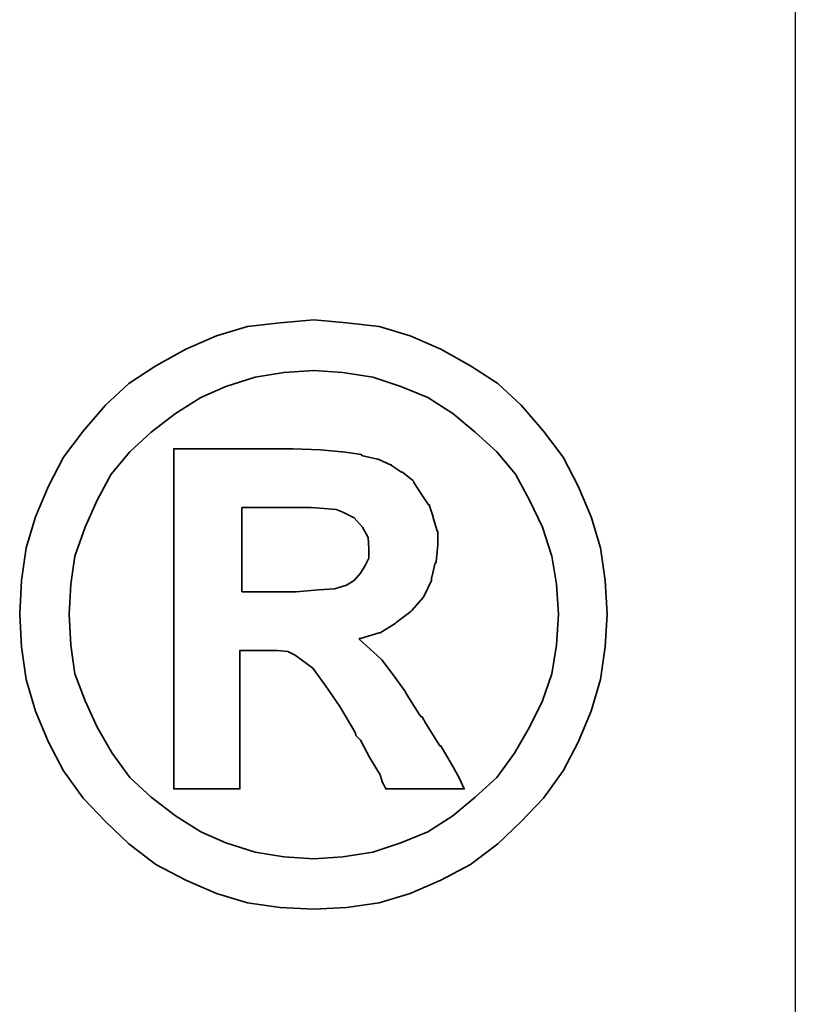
# Model space of a CAD drawing. Header units: millimetres. Extents: x -5 to 213, y -1 to 104.
# Tile 55 of 57: x 180.85 to 182.43, y 53.75 to 55.76. Entities that reach past the tile are written whole.
import ezdxf

# ---------------------------------------------------------------- set-up
doc = ezdxf.new("R2010")
doc.units = ezdxf.units.MM
doc.header["$LTSCALE"] = 0.1
doc.layers.add('layer 1', color=7, linetype='CONTINUOUS')

msp = doc.modelspace()

# ---------------------------------------------------------------- linework, layer by layer
at = {"layer": 'layer 1', "linetype": 'Continuous'}
msp.add_line((182.4298, 67.7779), (182.4298, 28.7779), dxfattribs=at)
at = {"layer": 'layer 1', "color": 1, "lineweight": 35}
for points, knots in [([(182.0458, 54.5434), (182.0458, 54.5434), (182.0418, 54.6118), (182.0418, 54.6118), (182.0418, 54.6118), (182.0418, 54.6118), (182.0323, 54.6785), (182.0323, 54.6785), (182.0323, 54.6785), (182.0323, 54.6785), (182.0132, 54.7416), (182.0132, 54.7416), (182.0132, 54.7416), (182.0132, 54.7416), (181.9866, 54.8044), (181.9866, 54.8044), (181.9866, 54.8044), (181.9866, 54.8044), (181.9561, 54.8635), (181.9561, 54.8635), (181.9561, 54.8635), (181.9561, 54.8635), (181.9164, 54.9167), (181.9164, 54.9167), (181.9164, 54.9167), (181.9164, 54.9167), (181.8707, 54.9699), (181.8707, 54.9699), (181.8707, 54.9699), (181.8707, 54.9699), (181.8231, 55.014), (181.8231, 55.014), (181.8231, 55.014), (181.8231, 55.014), (181.7675, 55.0501), (181.7675, 55.0501), (181.7675, 55.0501), (181.7675, 55.0501), (181.7068, 55.0842), (181.7068, 55.0842), (181.7068, 55.0842), (181.7068, 55.0842), (181.6441, 55.1108), (181.6441, 55.1108), (181.6441, 55.1108), (181.6441, 55.1108), (181.5809, 55.1299), (181.5809, 55.1299), (181.5809, 55.1299), (181.5809, 55.1299), (181.5142, 55.1378), (181.5142, 55.1378), (181.5142, 55.1378), (181.5142, 55.1378), (181.4476, 55.1434), (181.4476, 55.1434), (181.4476, 55.1434), (181.4476, 55.1434), (181.3793, 55.1378), (181.3793, 55.1378), (181.3793, 55.1378), (181.3793, 55.1378), (181.3126, 55.1299), (181.3126, 55.1299), (181.3126, 55.1299), (181.3126, 55.1299), (181.2495, 55.1108), (181.2495, 55.1108), (181.2495, 55.1108), (181.2495, 55.1108), (181.1866, 55.0842), (181.1866, 55.0842), (181.1866, 55.0842), (181.1866, 55.0842), (181.1256, 55.0501), (181.1256, 55.0501), (181.1256, 55.0501), (181.1256, 55.0501), (181.0705, 55.014), (181.0705, 55.014), (181.0705, 55.014), (181.0705, 55.014), (181.0228, 54.9699), (181.0228, 54.9699), (181.0228, 54.9699), (181.0228, 54.9699), (180.9772, 54.9167), (180.9772, 54.9167), (180.9772, 54.9167), (180.9772, 54.9167), (180.9373, 54.8635), (180.9373, 54.8635), (180.9373, 54.8635), (180.9373, 54.8635), (180.9067, 54.8044), (180.9067, 54.8044), (180.9067, 54.8044), (180.9067, 54.8044), (180.8799, 54.7416), (180.8799, 54.7416), (180.8799, 54.7416), (180.8799, 54.7416), (180.8609, 54.6785), (180.8609, 54.6785), (180.8609, 54.6785), (180.8609, 54.6785), (180.8513, 54.6118), (180.8513, 54.6118), (180.8513, 54.6118), (180.8513, 54.6118), (180.8478, 54.5434), (180.8478, 54.5434), (180.8478, 54.5434), (180.8478, 54.5434), (180.8513, 54.4767), (180.8513, 54.4767), (180.8513, 54.4767), (180.8513, 54.4767), (180.8609, 54.4102), (180.8609, 54.4102), (180.8609, 54.4102), (180.8609, 54.4102), (180.8799, 54.3453), (180.8799, 54.3453), (180.8799, 54.3453), (180.8799, 54.3453), (180.9067, 54.2826), (180.9067, 54.2826), (180.9067, 54.2826), (180.9067, 54.2826), (180.9373, 54.2236), (180.9373, 54.2236), (180.9373, 54.2236), (180.9373, 54.2236), (180.9772, 54.168), (180.9772, 54.168), (180.9772, 54.168), (180.9772, 54.168), (181.0228, 54.1204), (181.0228, 54.1204), (181.0228, 54.1204), (181.0228, 54.1204), (181.0705, 54.0748), (181.0705, 54.0748), (181.0705, 54.0748), (181.0705, 54.0748), (181.1256, 54.0329), (181.1256, 54.0329), (181.1256, 54.0329), (181.1256, 54.0329), (181.1866, 54.0005), (181.1866, 54.0005), (181.1866, 54.0005), (181.1866, 54.0005), (181.2495, 53.9739), (181.2495, 53.9739), (181.2495, 53.9739), (181.2495, 53.9739), (181.3126, 53.9549), (181.3126, 53.9549), (181.3126, 53.9549), (181.3126, 53.9549), (181.3793, 53.9454), (181.3793, 53.9454), (181.3793, 53.9454), (181.3793, 53.9454), (181.4476, 53.9414), (181.4476, 53.9414), (181.4476, 53.9414), (181.4476, 53.9414), (181.5142, 53.9454), (181.5142, 53.9454), (181.5142, 53.9454), (181.5142, 53.9454), (181.5809, 53.9549), (181.5809, 53.9549), (181.5809, 53.9549), (181.5809, 53.9549), (181.6441, 53.9739), (181.6441, 53.9739), (181.6441, 53.9739), (181.6441, 53.9739), (181.7068, 54.0005), (181.7068, 54.0005), (181.7068, 54.0005), (181.7068, 54.0005), (181.7675, 54.0329), (181.7675, 54.0329), (181.7675, 54.0329), (181.7675, 54.0329), (181.8231, 54.0748), (181.8231, 54.0748), (181.8231, 54.0748), (181.8231, 54.0748), (181.8707, 54.1204), (181.8707, 54.1204), (181.8707, 54.1204), (181.8707, 54.1204), (181.9164, 54.168), (181.9164, 54.168), (181.9164, 54.168), (181.9164, 54.168), (181.9561, 54.2236), (181.9561, 54.2236), (181.9561, 54.2236), (181.9561, 54.2236), (181.9866, 54.2826), (181.9866, 54.2826), (181.9866, 54.2826), (181.9866, 54.2826), (182.0132, 54.3453), (182.0132, 54.3453), (182.0132, 54.3453), (182.0132, 54.3453), (182.0323, 54.4102), (182.0323, 54.4102), (182.0323, 54.4102), (182.0323, 54.4102), (182.0418, 54.4767), (182.0418, 54.4767), (182.0418, 54.4767), (182.0418, 54.4767), (182.0458, 54.5434), (182.0458, 54.5434)], [0, 0, 0, 0, 0.017857, 0.017857, 0.017857, 0.017857, 0.035714, 0.035714, 0.035714, 0.035714, 0.053571, 0.053571, 0.053571, 0.053571, 0.071429, 0.071429, 0.071429, 0.071429, 0.089286, 0.089286, 0.089286, 0.089286, 0.107143, 0.107143, 0.107143, 0.107143, 0.125, 0.125, 0.125, 0.125, 0.142857, 0.142857, 0.142857, 0.142857, 0.160714, 0.160714, 0.160714, 0.160714, 0.178571, 0.178571, 0.178571, 0.178571, 0.196429, 0.196429, 0.196429, 0.196429, 0.214286, 0.214286, 0.214286, 0.214286, 0.232143, 0.232143, 0.232143, 0.232143, 0.25, 0.25, 0.25, 0.25, 0.267857, 0.267857, 0.267857, 0.267857, 0.285714, 0.285714, 0.285714, 0.285714, 0.303571, 0.303571, 0.303571, 0.303571, 0.321429, 0.321429, 0.321429, 0.321429, 0.339286, 0.339286, 0.339286, 0.339286, 0.357143, 0.357143, 0.357143, 0.357143, 0.375, 0.375, 0.375, 0.375, 0.392857, 0.392857, 0.392857, 0.392857, 0.410714, 0.410714, 0.410714, 0.410714, 0.428571, 0.428571, 0.428571, 0.428571, 0.446429, 0.446429, 0.446429, 0.446429, 0.464286, 0.464286, 0.464286, 0.464286, 0.482143, 0.482143, 0.482143, 0.482143, 0.5, 0.5, 0.5, 0.5, 0.517857, 0.517857, 0.517857, 0.517857, 0.535714, 0.535714, 0.535714, 0.535714, 0.553571, 0.553571, 0.553571, 0.553571, 0.571429, 0.571429, 0.571429, 0.571429, 0.589286, 0.589286, 0.589286, 0.589286, 0.607143, 0.607143, 0.607143, 0.607143, 0.625, 0.625, 0.625, 0.625, 0.642857, 0.642857, 0.642857, 0.642857, 0.660714, 0.660714, 0.660714, 0.660714, 0.678571, 0.678571, 0.678571, 0.678571, 0.696429, 0.696429, 0.696429, 0.696429, 0.714286, 0.714286, 0.714286, 0.714286, 0.732143, 0.732143, 0.732143, 0.732143, 0.75, 0.75, 0.75, 0.75, 0.767857, 0.767857, 0.767857, 0.767857, 0.785714, 0.785714, 0.785714, 0.785714, 0.803571, 0.803571, 0.803571, 0.803571, 0.821429, 0.821429, 0.821429, 0.821429, 0.839286, 0.839286, 0.839286, 0.839286, 0.857143, 0.857143, 0.857143, 0.857143, 0.875, 0.875, 0.875, 0.875, 0.892857, 0.892857, 0.892857, 0.892857, 0.910714, 0.910714, 0.910714, 0.910714, 0.928571, 0.928571, 0.928571, 0.928571, 0.946429, 0.946429, 0.946429, 0.946429, 0.964286, 0.964286, 0.964286, 0.964286, 0.982143, 0.982143, 0.982143, 0.982143, 1, 1, 1, 1]), ([(181.9465, 54.5434), (181.9465, 54.5434), (181.9428, 54.6043), (181.9428, 54.6043), (181.9428, 54.6043), (181.9428, 54.6043), (181.9334, 54.6615), (181.9334, 54.6615), (181.9334, 54.6615), (181.9334, 54.6615), (181.9144, 54.7206), (181.9144, 54.7206), (181.9144, 54.7206), (181.9144, 54.7206), (181.8878, 54.7758), (181.8878, 54.7758), (181.8878, 54.7758), (181.8878, 54.7758), (181.8592, 54.829), (181.8592, 54.829), (181.8592, 54.829), (181.8592, 54.829), (181.8211, 54.8746), (181.8211, 54.8746), (181.8211, 54.8746), (181.8211, 54.8746), (181.777, 54.9147), (181.777, 54.9147), (181.777, 54.9147), (181.777, 54.9147), (181.7314, 54.9528), (181.7314, 54.9528), (181.7314, 54.9528), (181.7314, 54.9528), (181.6802, 54.9854), (181.6802, 54.9854), (181.6802, 54.9854), (181.6802, 54.9854), (181.625, 55.008), (181.625, 55.008), (181.625, 55.008), (181.625, 55.008), (181.5678, 55.0271), (181.5678, 55.0271), (181.5678, 55.0271), (181.5678, 55.0271), (181.5067, 55.0366), (181.5067, 55.0366), (181.5067, 55.0366), (181.5067, 55.0366), (181.4476, 55.0406), (181.4476, 55.0406), (181.4476, 55.0406), (181.4476, 55.0406), (181.3866, 55.0366), (181.3866, 55.0366), (181.3866, 55.0366), (181.3866, 55.0366), (181.3279, 55.0271), (181.3279, 55.0271), (181.3279, 55.0271), (181.3279, 55.0271), (181.2685, 55.008), (181.2685, 55.008), (181.2685, 55.008), (181.2685, 55.008), (181.2171, 54.9854), (181.2171, 54.9854), (181.2171, 54.9854), (181.2171, 54.9854), (181.1657, 54.9528), (181.1657, 54.9528), (181.1657, 54.9528), (181.1657, 54.9528), (181.1161, 54.9147), (181.1161, 54.9147), (181.1161, 54.9147), (181.1161, 54.9147), (181.0726, 54.8746), (181.0726, 54.8746), (181.0726, 54.8746), (181.0726, 54.8746), (181.0343, 54.829), (181.0343, 54.829), (181.0343, 54.829), (181.0343, 54.829), (181.0057, 54.7758), (181.0057, 54.7758), (181.0057, 54.7758), (181.0057, 54.7758), (180.9811, 54.7206), (180.9811, 54.7206), (180.9811, 54.7206), (180.9811, 54.7206), (180.9601, 54.6615), (180.9601, 54.6615), (180.9601, 54.6615), (180.9601, 54.6615), (180.9524, 54.6043), (180.9524, 54.6043), (180.9524, 54.6043), (180.9524, 54.6043), (180.9486, 54.5434), (180.9486, 54.5434), (180.9486, 54.5434), (180.9486, 54.5434), (180.9524, 54.4804), (180.9524, 54.4804), (180.9524, 54.4804), (180.9524, 54.4804), (180.9601, 54.4217), (180.9601, 54.4217), (180.9601, 54.4217), (180.9601, 54.4217), (180.9811, 54.3663), (180.9811, 54.3663), (180.9811, 54.3663), (180.9811, 54.3663), (181.0057, 54.3129), (181.0057, 54.3129), (181.0057, 54.3129), (181.0057, 54.3129), (181.0363, 54.2597), (181.0363, 54.2597), (181.0363, 54.2597), (181.0363, 54.2597), (181.0726, 54.2101), (181.0726, 54.2101), (181.0726, 54.2101), (181.0726, 54.2101), (181.1161, 54.17), (181.1161, 54.17), (181.1161, 54.17), (181.1161, 54.17), (181.1657, 54.1319), (181.1657, 54.1319), (181.1657, 54.1319), (181.1657, 54.1319), (181.2171, 54.0996), (181.2171, 54.0996), (181.2171, 54.0996), (181.2171, 54.0996), (181.2685, 54.0769), (181.2685, 54.0769), (181.2685, 54.0769), (181.2685, 54.0769), (181.3279, 54.0577), (181.3279, 54.0577), (181.3279, 54.0577), (181.3279, 54.0577), (181.3866, 54.0482), (181.3866, 54.0482), (181.3866, 54.0482), (181.3866, 54.0482), (181.4476, 54.0444), (181.4476, 54.0444), (181.4476, 54.0444), (181.4476, 54.0444), (181.5067, 54.0482), (181.5067, 54.0482), (181.5067, 54.0482), (181.5067, 54.0482), (181.5678, 54.0577), (181.5678, 54.0577), (181.5678, 54.0577), (181.5678, 54.0577), (181.625, 54.0769), (181.625, 54.0769), (181.625, 54.0769), (181.625, 54.0769), (181.6802, 54.0996), (181.6802, 54.0996), (181.6802, 54.0996), (181.6802, 54.0996), (181.7314, 54.1319), (181.7314, 54.1319), (181.7314, 54.1319), (181.7314, 54.1319), (181.777, 54.17), (181.777, 54.17), (181.777, 54.17), (181.777, 54.17), (181.8211, 54.2101), (181.8211, 54.2101), (181.8211, 54.2101), (181.8211, 54.2101), (181.8572, 54.2597), (181.8572, 54.2597), (181.8572, 54.2597), (181.8572, 54.2597), (181.8878, 54.3129), (181.8878, 54.3129), (181.8878, 54.3129), (181.8878, 54.3129), (181.9144, 54.3663), (181.9144, 54.3663), (181.9144, 54.3663), (181.9144, 54.3663), (181.9334, 54.4217), (181.9334, 54.4217), (181.9334, 54.4217), (181.9334, 54.4217), (181.9428, 54.4804), (181.9428, 54.4804), (181.9428, 54.4804), (181.9428, 54.4804), (181.9465, 54.5434), (181.9465, 54.5434)], [0, 0, 0, 0, 0.019231, 0.019231, 0.019231, 0.019231, 0.038462, 0.038462, 0.038462, 0.038462, 0.057692, 0.057692, 0.057692, 0.057692, 0.076923, 0.076923, 0.076923, 0.076923, 0.096154, 0.096154, 0.096154, 0.096154, 0.115385, 0.115385, 0.115385, 0.115385, 0.134615, 0.134615, 0.134615, 0.134615, 0.153846, 0.153846, 0.153846, 0.153846, 0.173077, 0.173077, 0.173077, 0.173077, 0.192308, 0.192308, 0.192308, 0.192308, 0.211538, 0.211538, 0.211538, 0.211538, 0.230769, 0.230769, 0.230769, 0.230769, 0.25, 0.25, 0.25, 0.25, 0.269231, 0.269231, 0.269231, 0.269231, 0.288462, 0.288462, 0.288462, 0.288462, 0.307692, 0.307692, 0.307692, 0.307692, 0.326923, 0.326923, 0.326923, 0.326923, 0.346154, 0.346154, 0.346154, 0.346154, 0.365385, 0.365385, 0.365385, 0.365385, 0.384615, 0.384615, 0.384615, 0.384615, 0.403846, 0.403846, 0.403846, 0.403846, 0.423077, 0.423077, 0.423077, 0.423077, 0.442308, 0.442308, 0.442308, 0.442308, 0.461538, 0.461538, 0.461538, 0.461538, 0.480769, 0.480769, 0.480769, 0.480769, 0.5, 0.5, 0.5, 0.5, 0.519231, 0.519231, 0.519231, 0.519231, 0.538462, 0.538462, 0.538462, 0.538462, 0.557692, 0.557692, 0.557692, 0.557692, 0.576923, 0.576923, 0.576923, 0.576923, 0.596154, 0.596154, 0.596154, 0.596154, 0.615385, 0.615385, 0.615385, 0.615385, 0.634615, 0.634615, 0.634615, 0.634615, 0.653846, 0.653846, 0.653846, 0.653846, 0.673077, 0.673077, 0.673077, 0.673077, 0.692308, 0.692308, 0.692308, 0.692308, 0.711538, 0.711538, 0.711538, 0.711538, 0.730769, 0.730769, 0.730769, 0.730769, 0.75, 0.75, 0.75, 0.75, 0.769231, 0.769231, 0.769231, 0.769231, 0.788462, 0.788462, 0.788462, 0.788462, 0.807692, 0.807692, 0.807692, 0.807692, 0.826923, 0.826923, 0.826923, 0.826923, 0.846154, 0.846154, 0.846154, 0.846154, 0.865385, 0.865385, 0.865385, 0.865385, 0.884615, 0.884615, 0.884615, 0.884615, 0.903846, 0.903846, 0.903846, 0.903846, 0.923077, 0.923077, 0.923077, 0.923077, 0.942308, 0.942308, 0.942308, 0.942308, 0.961538, 0.961538, 0.961538, 0.961538, 0.980769, 0.980769, 0.980769, 0.980769, 1, 1, 1, 1]), ([(181.1619, 54.2026), (181.1619, 54.2026), (181.1619, 54.2101), (181.1619, 54.2101), (181.1619, 54.2101), (181.1619, 54.2101), (181.1619, 54.231), (181.1619, 54.231), (181.1619, 54.231), (181.1619, 54.231), (181.1619, 54.2655), (181.1619, 54.2655), (181.1619, 54.2655), (181.1619, 54.2655), (181.1619, 54.3072), (181.1619, 54.3072), (181.1619, 54.3072), (181.1619, 54.3072), (181.1619, 54.3566), (181.1619, 54.3566), (181.1619, 54.3566), (181.1619, 54.3566), (181.1619, 54.4102), (181.1619, 54.4102), (181.1619, 54.4102), (181.1619, 54.4102), (181.1619, 54.5319), (181.1619, 54.5319), (181.1619, 54.5319), (181.1619, 54.5319), (181.1619, 54.6537), (181.1619, 54.6537), (181.1619, 54.6537), (181.1619, 54.6537), (181.1619, 54.7111), (181.1619, 54.7111), (181.1619, 54.7111), (181.1619, 54.7111), (181.1619, 54.7607), (181.1619, 54.7607), (181.1619, 54.7607), (181.1619, 54.7607), (181.1619, 54.8062), (181.1619, 54.8062), (181.1619, 54.8062), (181.1619, 54.8062), (181.1619, 54.8369), (181.1619, 54.8369), (181.1619, 54.8369), (181.1619, 54.8369), (181.1619, 54.8576), (181.1619, 54.8576), (181.1619, 54.8576), (181.1619, 54.8576), (181.1619, 54.8655), (181.1619, 54.8655), (181.1619, 54.8655), (181.1619, 54.8655), (181.1619, 54.8806), (181.1619, 54.8806), (181.1619, 54.8806), (181.1619, 54.8806), (181.1752, 54.8806), (181.1752, 54.8806), (181.1752, 54.8806), (181.1752, 54.8806), (181.1792, 54.8806), (181.1792, 54.8806), (181.1792, 54.8806), (181.1792, 54.8806), (181.1866, 54.8806), (181.1866, 54.8806), (181.1866, 54.8806), (181.1866, 54.8806), (181.2134, 54.8806), (181.2134, 54.8806), (181.2134, 54.8806), (181.2134, 54.8806), (181.2495, 54.8806), (181.2495, 54.8806), (181.2495, 54.8806), (181.2495, 54.8806), (181.2916, 54.8806), (181.2916, 54.8806), (181.2916, 54.8806), (181.2916, 54.8806), (181.3352, 54.8806), (181.3352, 54.8806), (181.3352, 54.8806), (181.3352, 54.8806), (181.3698, 54.8806), (181.3698, 54.8806), (181.3698, 54.8806), (181.3698, 54.8806), (181.3926, 54.8806), (181.3926, 54.8806), (181.3926, 54.8806), (181.3926, 54.8806), (181.3999, 54.8806), (181.3999, 54.8806), (181.3999, 54.8806), (181.3999, 54.8806), (181.4039, 54.8806), (181.4039, 54.8806), (181.4039, 54.8806), (181.4039, 54.8806), (181.4059, 54.8806), (181.4059, 54.8806), (181.4059, 54.8806), (181.4059, 54.8806), (181.4611, 54.8786), (181.4611, 54.8786), (181.4611, 54.8786), (181.4611, 54.8786), (181.5047, 54.8746), (181.5047, 54.8746), (181.5047, 54.8746), (181.5047, 54.8746), (181.5067, 54.8746), (181.5067, 54.8746), (181.5067, 54.8746), (181.5067, 54.8746), (181.5448, 54.8691), (181.5448, 54.8691), (181.5448, 54.8691), (181.5448, 54.8691), (181.5448, 54.8671), (181.5448, 54.8671), (181.5448, 54.8671), (181.5448, 54.8671), (181.5774, 54.8595), (181.5774, 54.8595), (181.5774, 54.8595), (181.5774, 54.8595), (181.579, 54.8595), (181.579, 54.8595), (181.579, 54.8595), (181.579, 54.8595), (181.604, 54.8482), (181.604, 54.8482), (181.604, 54.8482), (181.604, 54.8482), (181.6059, 54.8482), (181.6059, 54.8482), (181.6059, 54.8482), (181.6059, 54.8482), (181.6059, 54.8464), (181.6059, 54.8464), (181.6059, 54.8464), (181.6059, 54.8464), (181.6266, 54.8329), (181.6266, 54.8329), (181.6266, 54.8329), (181.6266, 54.8329), (181.6288, 54.8329), (181.6288, 54.8329), (181.6288, 54.8329), (181.6288, 54.8329), (181.6496, 54.8157), (181.6496, 54.8157), (181.6496, 54.8157), (181.6496, 54.8157), (181.6516, 54.8139), (181.6516, 54.8139), (181.6516, 54.8139), (181.6516, 54.8139), (181.6516, 54.8119), (181.6516, 54.8119), (181.6516, 54.8119), (181.6516, 54.8119), (181.6667, 54.7891), (181.6667, 54.7891), (181.6667, 54.7891), (181.6667, 54.7891), (181.6818, 54.7663), (181.6818, 54.7663), (181.6818, 54.7663), (181.6818, 54.7663), (181.6839, 54.7663), (181.6839, 54.7663), (181.6839, 54.7663), (181.6839, 54.7663), (181.6839, 54.7643), (181.6839, 54.7643), (181.6839, 54.7643), (181.6839, 54.7643), (181.6913, 54.7416), (181.6913, 54.7416), (181.6913, 54.7416), (181.6913, 54.7416), (181.6913, 54.7397), (181.6913, 54.7397), (181.6913, 54.7397), (181.6913, 54.7397), (181.6992, 54.7131), (181.6992, 54.7131), (181.6992, 54.7131), (181.6992, 54.7131), (181.7008, 54.7111), (181.7008, 54.7111), (181.7008, 54.7111), (181.7008, 54.7111), (181.7008, 54.6861), (181.7008, 54.6861), (181.7008, 54.6861), (181.7008, 54.6861), (181.7008, 54.6845), (181.7008, 54.6845), (181.7008, 54.6845), (181.7008, 54.6845), (181.6972, 54.6499), (181.6972, 54.6499), (181.6972, 54.6499), (181.6972, 54.6499), (181.6972, 54.6484), (181.6972, 54.6484), (181.6972, 54.6484), (181.6972, 54.6484), (181.6953, 54.6484), (181.6953, 54.6484), (181.6953, 54.6484), (181.6953, 54.6484), (181.6875, 54.6158), (181.6875, 54.6158), (181.6875, 54.6158), (181.6875, 54.6158), (181.6875, 54.6138), (181.6875, 54.6138), (181.6875, 54.6138), (181.6875, 54.6138), (181.6875, 54.6118), (181.6875, 54.6118), (181.6875, 54.6118), (181.6875, 54.6118), (181.6722, 54.5797), (181.6722, 54.5797), (181.6722, 54.5797), (181.6722, 54.5797), (181.6706, 54.5775), (181.6706, 54.5775), (181.6706, 54.5775), (181.6706, 54.5775), (181.6476, 54.5511), (181.6476, 54.5511), (181.6476, 54.5511), (181.6476, 54.5511), (181.6456, 54.5491), (181.6456, 54.5491), (181.6456, 54.5491), (181.6456, 54.5491), (181.6155, 54.5261), (181.6155, 54.5261), (181.6155, 54.5261), (181.6155, 54.5261), (181.6135, 54.5245), (181.6135, 54.5245), (181.6135, 54.5245), (181.6135, 54.5245), (181.5829, 54.5055), (181.5829, 54.5055), (181.5829, 54.5055), (181.5829, 54.5055), (181.5809, 54.5055), (181.5809, 54.5055), (181.5809, 54.5055), (181.5809, 54.5055), (181.5428, 54.4939), (181.5428, 54.4939), (181.5428, 54.4939), (181.5428, 54.4939), (181.5408, 54.4939), (181.5408, 54.4939), (181.5408, 54.4939), (181.5408, 54.4939), (181.5408, 54.492), (181.5408, 54.492), (181.5408, 54.492), (181.5408, 54.492), (181.5619, 54.4729), (181.5619, 54.4729), (181.5619, 54.4729), (181.5619, 54.4729), (181.5849, 54.4519), (181.5849, 54.4519), (181.5849, 54.4519), (181.5849, 54.4519), (181.5867, 54.4503), (181.5867, 54.4503), (181.5867, 54.4503), (181.5867, 54.4503), (181.6095, 54.4197), (181.6095, 54.4197), (181.6095, 54.4197), (181.6095, 54.4197), (181.6345, 54.3852), (181.6345, 54.3852), (181.6345, 54.3852), (181.6345, 54.3852), (181.6345, 54.3836), (181.6345, 54.3836), (181.6345, 54.3836), (181.6345, 54.3836), (181.6629, 54.3395), (181.6629, 54.3395), (181.6629, 54.3395), (181.6629, 54.3395), (181.6667, 54.3338), (181.6667, 54.3338), (181.6667, 54.3338), (181.6667, 54.3338), (181.6687, 54.3338), (181.6687, 54.3338), (181.6687, 54.3338), (181.6687, 54.3338), (181.6762, 54.3205), (181.6762, 54.3205), (181.6762, 54.3205), (181.6762, 54.3205), (181.7048, 54.2748), (181.7048, 54.2748), (181.7048, 54.2748), (181.7048, 54.2748), (181.7068, 54.2748), (181.7068, 54.2748), (181.7068, 54.2748), (181.7068, 54.2748), (181.7334, 54.2292), (181.7334, 54.2292), (181.7334, 54.2292), (181.7334, 54.2292), (181.7409, 54.2157), (181.7409, 54.2157), (181.7409, 54.2157), (181.7409, 54.2157), (181.7449, 54.2081), (181.7449, 54.2081), (181.7449, 54.2081), (181.7449, 54.2081), (181.7544, 54.1871), (181.7544, 54.1871), (181.7544, 54.1871), (181.7544, 54.1871), (181.7334, 54.1871), (181.7334, 54.1871), (181.7334, 54.1871), (181.7334, 54.1871), (181.7296, 54.1871), (181.7296, 54.1871), (181.7296, 54.1871), (181.7296, 54.1871), (181.7123, 54.1871), (181.7123, 54.1871), (181.7123, 54.1871), (181.7123, 54.1871), (181.6667, 54.1871), (181.6667, 54.1871), (181.6667, 54.1871), (181.6667, 54.1871), (181.621, 54.1871), (181.621, 54.1871), (181.621, 54.1871), (181.621, 54.1871), (181.6059, 54.1871), (181.6059, 54.1871), (181.6059, 54.1871), (181.6059, 54.1871), (181.602, 54.1871), (181.602, 54.1871), (181.602, 54.1871), (181.602, 54.1871), (181.5944, 54.1871), (181.5944, 54.1871), (181.5944, 54.1871), (181.5944, 54.1871), (181.5905, 54.195), (181.5905, 54.195), (181.5905, 54.195), (181.5905, 54.195), (181.5867, 54.2026), (181.5867, 54.2026), (181.5867, 54.2026), (181.5867, 54.2026), (181.5867, 54.2046), (181.5867, 54.2046), (181.5867, 54.2046), (181.5867, 54.2046), (181.5829, 54.2157), (181.5829, 54.2157), (181.5829, 54.2157), (181.5829, 54.2157), (181.5619, 54.2502), (181.5619, 54.2502), (181.5619, 54.2502), (181.5619, 54.2502), (181.5428, 54.2861), (181.5428, 54.2861), (181.5428, 54.2861), (181.5428, 54.2861), (181.5353, 54.2939), (181.5353, 54.2939), (181.5353, 54.2939), (181.5353, 54.2939), (181.5333, 54.2959), (181.5333, 54.2959), (181.5333, 54.2959), (181.5333, 54.2959), (181.5333, 54.2977), (181.5333, 54.2977), (181.5333, 54.2977), (181.5333, 54.2977), (181.5313, 54.3034), (181.5313, 54.3034), (181.5313, 54.3034), (181.5313, 54.3034), (181.5011, 54.3548), (181.5011, 54.3548), (181.5011, 54.3548), (181.5011, 54.3548), (181.4706, 54.3985), (181.4706, 54.3985), (181.4706, 54.3985), (181.4706, 54.3985), (181.446, 54.433), (181.446, 54.433), (181.446, 54.433), (181.446, 54.433), (181.4229, 54.4503), (181.4229, 54.4503), (181.4229, 54.4503), (181.4229, 54.4503), (181.4095, 54.4598), (181.4095, 54.4598), (181.4095, 54.4598), (181.4095, 54.4598), (181.3944, 54.4674), (181.3944, 54.4674), (181.3944, 54.4674), (181.3944, 54.4674), (181.3735, 54.4693), (181.3735, 54.4693), (181.3735, 54.4693), (181.3735, 54.4693), (181.3467, 54.4693), (181.3467, 54.4693), (181.3467, 54.4693), (181.3467, 54.4693), (181.3428, 54.4693), (181.3428, 54.4693), (181.3428, 54.4693), (181.3428, 54.4693), (181.3392, 54.4693), (181.3392, 54.4693), (181.3392, 54.4693), (181.3392, 54.4693), (181.3162, 54.4693), (181.3162, 54.4693), (181.3162, 54.4693), (181.3162, 54.4693), (181.2971, 54.4693), (181.2971, 54.4693), (181.2971, 54.4693), (181.2971, 54.4693), (181.2971, 54.4556), (181.2971, 54.4556), (181.2971, 54.4556), (181.2971, 54.4556), (181.2971, 54.4408), (181.2971, 54.4408), (181.2971, 54.4408), (181.2971, 54.4408), (181.2971, 54.3947), (181.2971, 54.3947), (181.2971, 54.3947), (181.2971, 54.3947), (181.2971, 54.3453), (181.2971, 54.3453), (181.2971, 54.3453), (181.2971, 54.3453), (181.2971, 54.2919), (181.2971, 54.2919), (181.2971, 54.2919), (181.2971, 54.2919), (181.2971, 54.2482), (181.2971, 54.2482), (181.2971, 54.2482), (181.2971, 54.2482), (181.2971, 54.231), (181.2971, 54.231), (181.2971, 54.231), (181.2971, 54.231), (181.2971, 54.2177), (181.2971, 54.2177), (181.2971, 54.2177), (181.2971, 54.2177), (181.2971, 54.2062), (181.2971, 54.2062), (181.2971, 54.2062), (181.2971, 54.2062), (181.2971, 54.2026), (181.2971, 54.2026), (181.2971, 54.2026), (181.2971, 54.2026), (181.2971, 54.1871), (181.2971, 54.1871), (181.2971, 54.1871), (181.2971, 54.1871), (181.284, 54.1871), (181.284, 54.1871), (181.284, 54.1871), (181.284, 54.1871), (181.28, 54.1871), (181.28, 54.1871), (181.28, 54.1871), (181.28, 54.1871), (181.2685, 54.1871), (181.2685, 54.1871), (181.2685, 54.1871), (181.2685, 54.1871), (181.2288, 54.1871), (181.2288, 54.1871), (181.2288, 54.1871), (181.2288, 54.1871), (181.1943, 54.1871), (181.1943, 54.1871), (181.1943, 54.1871), (181.1943, 54.1871), (181.183, 54.1871), (181.183, 54.1871), (181.183, 54.1871), (181.183, 54.1871), (181.1752, 54.1871), (181.1752, 54.1871), (181.1752, 54.1871), (181.1752, 54.1871), (181.1619, 54.1871), (181.1619, 54.1871), (181.1619, 54.1871), (181.1619, 54.1871), (181.1619, 54.2026), (181.1619, 54.2026)], [0, 0, 0, 0, 0.007407, 0.007407, 0.007407, 0.007407, 0.014815, 0.014815, 0.014815, 0.014815, 0.022222, 0.022222, 0.022222, 0.022222, 0.02963, 0.02963, 0.02963, 0.02963, 0.037037, 0.037037, 0.037037, 0.037037, 0.044444, 0.044444, 0.044444, 0.044444, 0.051852, 0.051852, 0.051852, 0.051852, 0.059259, 0.059259, 0.059259, 0.059259, 0.066667, 0.066667, 0.066667, 0.066667, 0.074074, 0.074074, 0.074074, 0.074074, 0.081481, 0.081481, 0.081481, 0.081481, 0.088889, 0.088889, 0.088889, 0.088889, 0.096296, 0.096296, 0.096296, 0.096296, 0.103704, 0.103704, 0.103704, 0.103704, 0.111111, 0.111111, 0.111111, 0.111111, 0.118519, 0.118519, 0.118519, 0.118519, 0.125926, 0.125926, 0.125926, 0.125926, 0.133333, 0.133333, 0.133333, 0.133333, 0.140741, 0.140741, 0.140741, 0.140741, 0.148148, 0.148148, 0.148148, 0.148148, 0.155556, 0.155556, 0.155556, 0.155556, 0.162963, 0.162963, 0.162963, 0.162963, 0.17037, 0.17037, 0.17037, 0.17037, 0.177778, 0.177778, 0.177778, 0.177778, 0.185185, 0.185185, 0.185185, 0.185185, 0.192593, 0.192593, 0.192593, 0.192593, 0.2, 0.2, 0.2, 0.2, 0.207407, 0.207407, 0.207407, 0.207407, 0.214815, 0.214815, 0.214815, 0.214815, 0.222222, 0.222222, 0.222222, 0.222222, 0.22963, 0.22963, 0.22963, 0.22963, 0.237037, 0.237037, 0.237037, 0.237037, 0.244444, 0.244444, 0.244444, 0.244444, 0.251852, 0.251852, 0.251852, 0.251852, 0.259259, 0.259259, 0.259259, 0.259259, 0.266667, 0.266667, 0.266667, 0.266667, 0.274074, 0.274074, 0.274074, 0.274074, 0.281481, 0.281481, 0.281481, 0.281481, 0.288889, 0.288889, 0.288889, 0.288889, 0.296296, 0.296296, 0.296296, 0.296296, 0.303704, 0.303704, 0.303704, 0.303704, 0.311111, 0.311111, 0.311111, 0.311111, 0.318519, 0.318519, 0.318519, 0.318519, 0.325926, 0.325926, 0.325926, 0.325926, 0.333333, 0.333333, 0.333333, 0.333333, 0.340741, 0.340741, 0.340741, 0.340741, 0.348148, 0.348148, 0.348148, 0.348148, 0.355556, 0.355556, 0.355556, 0.355556, 0.362963, 0.362963, 0.362963, 0.362963, 0.37037, 0.37037, 0.37037, 0.37037, 0.377778, 0.377778, 0.377778, 0.377778, 0.385185, 0.385185, 0.385185, 0.385185, 0.392593, 0.392593, 0.392593, 0.392593, 0.4, 0.4, 0.4, 0.4, 0.407407, 0.407407, 0.407407, 0.407407, 0.414815, 0.414815, 0.414815, 0.414815, 0.422222, 0.422222, 0.422222, 0.422222, 0.42963, 0.42963, 0.42963, 0.42963, 0.437037, 0.437037, 0.437037, 0.437037, 0.444444, 0.444444, 0.444444, 0.444444, 0.451852, 0.451852, 0.451852, 0.451852, 0.459259, 0.459259, 0.459259, 0.459259, 0.466667, 0.466667, 0.466667, 0.466667, 0.474074, 0.474074, 0.474074, 0.474074, 0.481481, 0.481481, 0.481481, 0.481481, 0.488889, 0.488889, 0.488889, 0.488889, 0.496296, 0.496296, 0.496296, 0.496296, 0.503704, 0.503704, 0.503704, 0.503704, 0.511111, 0.511111, 0.511111, 0.511111, 0.518519, 0.518519, 0.518519, 0.518519, 0.525926, 0.525926, 0.525926, 0.525926, 0.533333, 0.533333, 0.533333, 0.533333, 0.540741, 0.540741, 0.540741, 0.540741, 0.548148, 0.548148, 0.548148, 0.548148, 0.555556, 0.555556, 0.555556, 0.555556, 0.562963, 0.562963, 0.562963, 0.562963, 0.57037, 0.57037, 0.57037, 0.57037, 0.577778, 0.577778, 0.577778, 0.577778, 0.585185, 0.585185, 0.585185, 0.585185, 0.592593, 0.592593, 0.592593, 0.592593, 0.6, 0.6, 0.6, 0.6, 0.607407, 0.607407, 0.607407, 0.607407, 0.614815, 0.614815, 0.614815, 0.614815, 0.622222, 0.622222, 0.622222, 0.622222, 0.62963, 0.62963, 0.62963, 0.62963, 0.637037, 0.637037, 0.637037, 0.637037, 0.644444, 0.644444, 0.644444, 0.644444, 0.651852, 0.651852, 0.651852, 0.651852, 0.659259, 0.659259, 0.659259, 0.659259, 0.666667, 0.666667, 0.666667, 0.666667, 0.674074, 0.674074, 0.674074, 0.674074, 0.681481, 0.681481, 0.681481, 0.681481, 0.688889, 0.688889, 0.688889, 0.688889, 0.696296, 0.696296, 0.696296, 0.696296, 0.703704, 0.703704, 0.703704, 0.703704, 0.711111, 0.711111, 0.711111, 0.711111, 0.718519, 0.718519, 0.718519, 0.718519, 0.725926, 0.725926, 0.725926, 0.725926, 0.733333, 0.733333, 0.733333, 0.733333, 0.740741, 0.740741, 0.740741, 0.740741, 0.748148, 0.748148, 0.748148, 0.748148, 0.755556, 0.755556, 0.755556, 0.755556, 0.762963, 0.762963, 0.762963, 0.762963, 0.77037, 0.77037, 0.77037, 0.77037, 0.777778, 0.777778, 0.777778, 0.777778, 0.785185, 0.785185, 0.785185, 0.785185, 0.792593, 0.792593, 0.792593, 0.792593, 0.8, 0.8, 0.8, 0.8, 0.807407, 0.807407, 0.807407, 0.807407, 0.814815, 0.814815, 0.814815, 0.814815, 0.822222, 0.822222, 0.822222, 0.822222, 0.82963, 0.82963, 0.82963, 0.82963, 0.837037, 0.837037, 0.837037, 0.837037, 0.844444, 0.844444, 0.844444, 0.844444, 0.851852, 0.851852, 0.851852, 0.851852, 0.859259, 0.859259, 0.859259, 0.859259, 0.866667, 0.866667, 0.866667, 0.866667, 0.874074, 0.874074, 0.874074, 0.874074, 0.881481, 0.881481, 0.881481, 0.881481, 0.888889, 0.888889, 0.888889, 0.888889, 0.896296, 0.896296, 0.896296, 0.896296, 0.903704, 0.903704, 0.903704, 0.903704, 0.911111, 0.911111, 0.911111, 0.911111, 0.918519, 0.918519, 0.918519, 0.918519, 0.925926, 0.925926, 0.925926, 0.925926, 0.933333, 0.933333, 0.933333, 0.933333, 0.940741, 0.940741, 0.940741, 0.940741, 0.948148, 0.948148, 0.948148, 0.948148, 0.955556, 0.955556, 0.955556, 0.955556, 0.962963, 0.962963, 0.962963, 0.962963, 0.97037, 0.97037, 0.97037, 0.97037, 0.977778, 0.977778, 0.977778, 0.977778, 0.985185, 0.985185, 0.985185, 0.985185, 0.992593, 0.992593, 0.992593, 0.992593, 1, 1, 1, 1]), ([(181.3011, 54.7607), (181.3011, 54.7607), (181.3011, 54.7452), (181.3011, 54.7452), (181.3011, 54.7452), (181.3011, 54.7452), (181.3011, 54.7111), (181.3011, 54.7111), (181.3011, 54.7111), (181.3011, 54.7111), (181.3011, 54.6728), (181.3011, 54.6728), (181.3011, 54.6728), (181.3011, 54.6728), (181.3011, 54.6388), (181.3011, 54.6388), (181.3011, 54.6388), (181.3011, 54.6388), (181.3011, 54.6043), (181.3011, 54.6043), (181.3011, 54.6043), (181.3011, 54.6043), (181.3011, 54.589), (181.3011, 54.589), (181.3011, 54.589), (181.3011, 54.589), (181.3047, 54.589), (181.3047, 54.589), (181.3047, 54.589), (181.3047, 54.589), (181.3467, 54.589), (181.3467, 54.589), (181.3467, 54.589), (181.3467, 54.589), (181.3926, 54.589), (181.3926, 54.589), (181.3926, 54.589), (181.3926, 54.589), (181.4077, 54.589), (181.4077, 54.589), (181.4077, 54.589), (181.4077, 54.589), (181.4114, 54.589), (181.4114, 54.589), (181.4114, 54.589), (181.4114, 54.589), (181.4571, 54.5928), (181.4571, 54.5928), (181.4571, 54.5928), (181.4571, 54.5928), (181.4896, 54.5948), (181.4896, 54.5948), (181.4896, 54.5948), (181.4896, 54.5948), (181.5142, 54.6023), (181.5142, 54.6023), (181.5142, 54.6023), (181.5142, 54.6023), (181.5297, 54.6118), (181.5297, 54.6118), (181.5297, 54.6118), (181.5297, 54.6118), (181.5428, 54.6271), (181.5428, 54.6271), (181.5428, 54.6271), (181.5428, 54.6271), (181.5524, 54.6424), (181.5524, 54.6424), (181.5524, 54.6424), (181.5524, 54.6424), (181.5599, 54.6579), (181.5599, 54.6579), (181.5599, 54.6579), (181.5599, 54.6579), (181.5599, 54.6765), (181.5599, 54.6765), (181.5599, 54.6765), (181.5599, 54.6765), (181.5583, 54.6996), (181.5583, 54.6996), (181.5583, 54.6996), (181.5583, 54.6996), (181.5468, 54.7206), (181.5468, 54.7206), (181.5468, 54.7206), (181.5468, 54.7206), (181.5297, 54.7397), (181.5297, 54.7397), (181.5297, 54.7397), (181.5297, 54.7397), (181.5067, 54.7512), (181.5067, 54.7512), (181.5067, 54.7512), (181.5067, 54.7512), (181.4934, 54.7567), (181.4934, 54.7567), (181.4934, 54.7567), (181.4934, 54.7567), (181.4686, 54.7587), (181.4686, 54.7587), (181.4686, 54.7587), (181.4686, 54.7587), (181.442, 54.7607), (181.442, 54.7607), (181.442, 54.7607), (181.442, 54.7607), (181.4039, 54.7607), (181.4039, 54.7607), (181.4039, 54.7607), (181.4039, 54.7607), (181.3999, 54.7607), (181.3999, 54.7607), (181.3999, 54.7607), (181.3999, 54.7607), (181.3848, 54.7607), (181.3848, 54.7607), (181.3848, 54.7607), (181.3848, 54.7607), (181.3428, 54.7607), (181.3428, 54.7607), (181.3428, 54.7607), (181.3428, 54.7607), (181.3047, 54.7607), (181.3047, 54.7607), (181.3047, 54.7607), (181.3047, 54.7607), (181.3011, 54.7607), (181.3011, 54.7607)], [0, 0, 0, 0, 0.03125, 0.03125, 0.03125, 0.03125, 0.0625, 0.0625, 0.0625, 0.0625, 0.09375, 0.09375, 0.09375, 0.09375, 0.125, 0.125, 0.125, 0.125, 0.15625, 0.15625, 0.15625, 0.15625, 0.1875, 0.1875, 0.1875, 0.1875, 0.21875, 0.21875, 0.21875, 0.21875, 0.25, 0.25, 0.25, 0.25, 0.28125, 0.28125, 0.28125, 0.28125, 0.3125, 0.3125, 0.3125, 0.3125, 0.34375, 0.34375, 0.34375, 0.34375, 0.375, 0.375, 0.375, 0.375, 0.40625, 0.40625, 0.40625, 0.40625, 0.4375, 0.4375, 0.4375, 0.4375, 0.46875, 0.46875, 0.46875, 0.46875, 0.5, 0.5, 0.5, 0.5, 0.53125, 0.53125, 0.53125, 0.53125, 0.5625, 0.5625, 0.5625, 0.5625, 0.59375, 0.59375, 0.59375, 0.59375, 0.625, 0.625, 0.625, 0.625, 0.65625, 0.65625, 0.65625, 0.65625, 0.6875, 0.6875, 0.6875, 0.6875, 0.71875, 0.71875, 0.71875, 0.71875, 0.75, 0.75, 0.75, 0.75, 0.78125, 0.78125, 0.78125, 0.78125, 0.8125, 0.8125, 0.8125, 0.8125, 0.84375, 0.84375, 0.84375, 0.84375, 0.875, 0.875, 0.875, 0.875, 0.90625, 0.90625, 0.90625, 0.90625, 0.9375, 0.9375, 0.9375, 0.9375, 0.96875, 0.96875, 0.96875, 0.96875, 1, 1, 1, 1])]:
    msp.add_open_spline(points, degree=3, knots=knots, dxfattribs=at)

doc.saveas('drawing.dxf')
